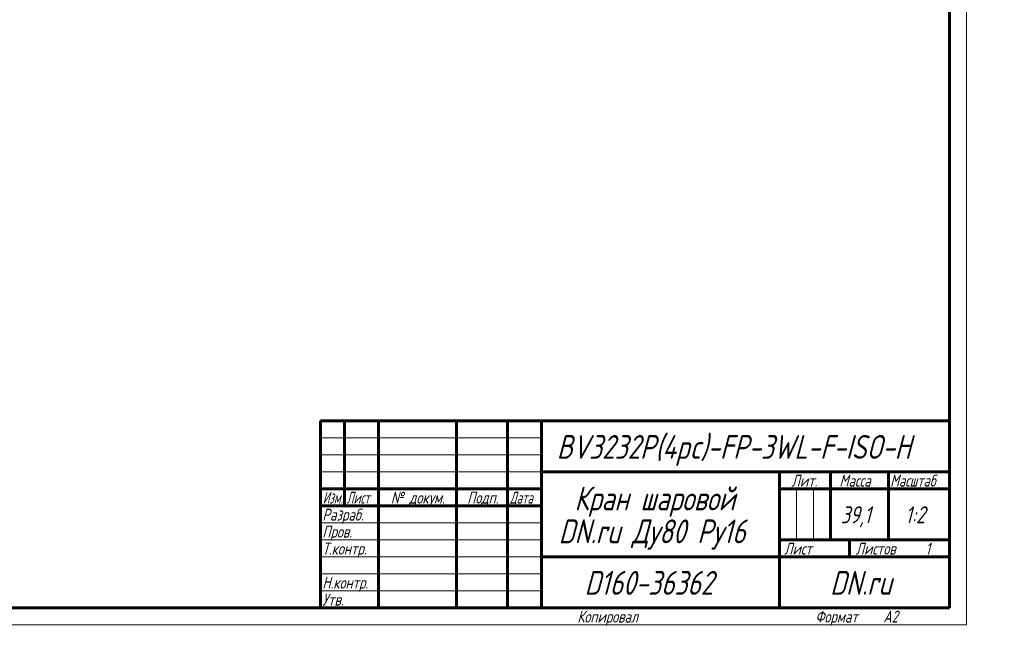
# Model space of a CAD drawing. Header units: millimetres. Extents: x 0 to 605, y 0 to 420.
# Tile 8 of 9: x 315 to 605, y 0 to 178. Entities that reach past the tile are written whole.
import ezdxf

# ---------------------------------------------------------------- set-up
doc = ezdxf.new("R2010")
doc.units = ezdxf.units.MM
doc.linetypes.add('K5LT_BASIC', pattern=[0])
doc.linetypes.add('K5LT_THIN', pattern=[0])
doc.styles.add('KTEXTSTYLE', font='txt', dxfattribs={"width": 0.96, "height": 5})

# ---------------------------------------------------------------- blocks, each defined once
blk = doc.blocks.new('U74')
at = {"color": 7, "linetype": 'K5LT_THIN', "lineweight": 18, "true_color": 0xffffff}
for p, q in [((594, 420), (594, 0)), ((404, 55), (469, 55)), ((404, 50), (469, 50)), ((404, 45), (469, 45)), ((543.96, 25), (543.96, 40)), ((548.98, 25), (548.98, 40)), ((404, 30), (469, 30)), ((404, 25), (469, 25)), ((404, 20), (469, 20)), ((404, 15), (469, 15)), ((404, 10), (469, 10)), ((594, 0), (0, 0))]:
    blk.add_line(p, q, dxfattribs=at)
at = {"color": 143, "linetype": 'K5LT_BASIC', "lineweight": 60, "true_color": 0x33acca}
for p, q in [((589, 415), (589, 5)), ((404, 60), (589, 60)), ((404, 5), (404, 60)), ((411, 35), (411, 60)), ((421, 5), (421, 60)), ((444, 5), (444, 60)), ((459, 5), (459, 60)), ((469, 5), (469, 60)), ((469, 45), (589, 45)), ((539, 5), (539, 45)), ((554, 25), (554, 45)), ((571, 25), (571, 45)), ((404, 40), (469, 40)), ((539, 40), (554, 40)), ((554, 40), (589, 40)), ((404, 35), (469, 35)), ((539, 25), (589, 25)), ((559.57, 20), (559.57, 25)), ((469, 20), (539, 20)), ((539, 20), (589, 20)), ((589, 5), (20, 5))]:
    blk.add_line(p, q, dxfattribs=at)
at = {"color": 7, "attachment_point": 1, "style": 'KTEXTSTYLE'}
for s, insert, char_height in [('\\fArial|b0|c204|p34;\\H5.0;\\W1.000;\\Q15;\\fGOST Type AU|b0|i0|c204|p34;\\Q15;\\W0.960;\\H7.00;BV3232P(4pc)-FP-3WL-F-ISO-H', (473.46, 55.86), 7), ('\\fArial|b0|c204|p34;\\H5.0;\\W1.000;\\Q15;\\fGOST Type AU|b0|i0|c204|p34;\\Q15;\\W0.960;\\H3.50;Лит.', (542.47, 44.18), 3.5), ('\\fArial|b0|c204|p34;\\H5.0;\\W1.000;\\Q15;\\fGOST Type AU|b0|i0|c204|p34;\\Q15;\\W0.960;\\H3.50;Масса', (556.58, 44.18), 3.5), ('\\fArial|b0|c204|p34;\\H5.0;\\W1.000;\\Q15;\\fGOST Type AU|b0|i0|c204|p34;\\Q15;\\W0.926;\\H3.50;Масштаб', (571.52, 44.18), 3.5), ('\\fArial|b0|c204|p34;\\H5.0;\\W1.000;\\Q15;\\fGOST Type AU|b0|i0|c204|p34;\\Q15;\\W0.960;\\H7.00;Кран шаровой', (478.65, 40.69), 7), ('\\fArial|b0|c204|p34;\\H5.0;\\W1.000;\\Q15;\\fGOST Type AU|b0|i0|c204|p34;\\Q15;\\W0.786;\\H3.50;Изм.', (404.62, 39.18), 3.5), ('\\fArial|b0|c204|p34;\\H5.0;\\W1.000;\\Q15;\\fGOST Type AU|b0|i0|c204|p34;\\Q15;\\W0.800;\\H3.50;Лист', (411.61, 39.18), 3.5), ('\\fArial|b0|c204|p34;\\H5.0;\\W1.000;\\Q15;\\fGOST Type AU|b0|i0|c204|p34;\\Q15;\\W0.960;\\H3.50;№ докум.', (424.63, 39.18), 3.5), ('\\fArial|b0|c204|p34;\\H5.0;\\W1.000;\\Q15;\\fGOST Type AU|b0|i0|c204|p34;\\Q15;\\W0.960;\\H3.50;Подп.', (447.1, 39.18), 3.5), ('\\fArial|b0|c204|p34;\\H5.0;\\W1.000;\\Q15;\\fGOST Type AU|b0|i0|c204|p34;\\Q15;\\W0.800;\\H3.50;Дата', (459.61, 39.18), 3.5), ('\\fArial|b0|c204|p34;\\H5.0;\\W1.000;\\Q15;\\fGOST Type AU|b0|i0|c204|p34;\\Q15;\\W0.960;39,1', (556.96, 34.9), 5), ('\\fArial|b0|c204|p34;\\H5.0;\\W1.000;\\Q15;\\fGOST Type AU|b0|i0|c204|p34;\\Q15;\\W0.960;{\\c16737820;1:2}', (575.92, 34.9), 5), ('\\fArial|b0|c204|p34;\\H5.0;\\W1.000;\\Q15;\\fGOST Type AU|b0|i0|c204|p34;\\Q15;\\W0.960;\\H3.50;Разраб.', (404.5, 34.18), 3.5), ('\\fArial|b0|c204|p34;\\H5.0;\\W1.000;\\Q15;\\fGOST Type AU|b0|i0|c204|p34;\\Q15;\\W0.960;\\H3.50;Пров.', (404.5, 29.18), 3.5), ('\\fArial|b0|c204|p34;\\H5.0;\\W1.000;\\Q15;\\fGOST Type AU|b0|i0|c204|p34;\\Q15;\\W0.960;\\H7.00;DN.ru Ду80 Ру16', (474.02, 31.02), 7), ('\\fArial|b0|c204|p34;\\H5.0;\\W1.000;\\Q15;\\fGOST Type AU|b0|i0|c204|p34;\\Q15;\\W0.960;\\H3.50;Т.контр.', (404.5, 24.18), 3.5), ('\\fArial|b0|c204|p34;\\H5.0;\\W1.000;\\Q15;\\fGOST Type AU|b0|i0|c204|p34;\\Q15;\\W0.960;\\H3.50;Лист', (540.32, 24.18), 3.5), ('\\fArial|b0|c204|p34;\\H5.0;\\W1.000;\\Q15;\\fGOST Type AU|b0|i0|c204|p34;\\Q15;\\W0.960;\\H3.50;Листов', (561.36, 24.18), 3.5), ('\\fArial|b0|c204|p34;\\H5.0;\\W1.000;\\Q15;\\fGOST Type AU|b0|i0|c204|p34;\\Q15;\\W0.960;\\H3.50;1', (581.91, 24.18), 3.5), ('\\fArial|b0|c204|p34;\\H5.0;\\W1.000;\\Q15;\\fGOST Type AU|b0|i0|c204|p34;\\Q15;\\W0.960;\\H7.00;D160-36362', (481.61, 15.86), 7), ('\\fArial|b0|c204|p34;\\H5.0;\\W1.000;\\Q15;\\fGOST Type AU|b0|i0|c204|p34;\\Q15;\\W0.960;\\H7.00;DN.ru', (553.84, 15.86), 7), ('\\fArial|b0|c204|p34;\\H5.0;\\W1.000;\\Q15;\\fGOST Type AU|b0|i0|c204|p34;\\Q15;\\W0.960;\\H3.50;Н.контр.', (404.5, 14.18), 3.5), ('\\fArial|b0|c204|p34;\\H5.0;\\W1.000;\\Q15;\\fGOST Type AU|b0|i0|c204|p34;\\Q15;\\W0.960;\\H3.50;Утв.', (404.5, 9.18), 3.5), ('\\fArial|b0|c204|p34;\\H5.0;\\W1.000;\\Q15;\\fGOST Type AU|b0|i0|c204|p34;\\Q15;\\W0.960;\\H3.50;Копировал', (479.5, 4.18), 3.5), ('\\fArial|b0|c204|p34;\\H5.0;\\W1.000;\\Q15;\\fGOST Type AU|b0|i0|c204|p34;\\Q15;\\W0.960;\\H3.50;Формат', (549.5, 4.18), 3.5), ('\\fArial|b0|c204|p34;\\H5.0;\\W1.000;\\Q15;\\fGOST Type AU|b0|i0|c204|p34;\\Q15;\\W0.960;\\H3.50;A2', (569.5, 4.18), 3.5)]:
    blk.add_mtext(s, dxfattribs=dict(at, insert=insert, char_height=char_height))

msp = doc.modelspace()

# ---------------------------------------------------------------- block references
msp.add_blockref('U74', (0, 0))

doc.saveas('drawing.dxf')
